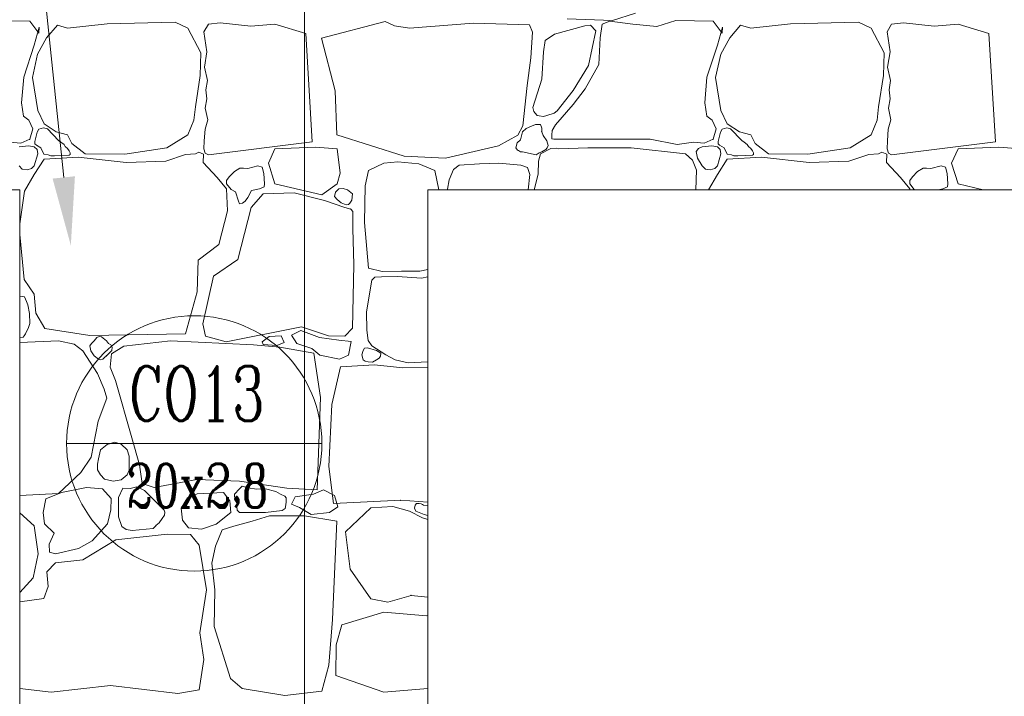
# Model space of a CAD drawing. Header units: millimetres. Extents: x -573548 to 674770, y -210017 to -47794.
# Tile 199 of 234: x 112767 to 114929, y -95080 to -93595. Entities that reach past the tile are written whole.
import ezdxf
from ezdxf import colors
from ezdxf.entities.mleader import LeaderData, LeaderLine
from ezdxf.enums import TextEntityAlignment as Align
from ezdxf.math import Vec2, Vec3

# ---------------------------------------------------------------- set-up
doc = ezdxf.new("R2010")
doc.units = ezdxf.units.MM
for name, color, linetype, lineweight in [('_S_CO_OPIS_PION', 7, 'Continuous', 13), ('A.02 RZUT PIWNICY_is$0$_HATCH_Nr_pióra__18', 8, 'Continuous', 9), ('A.02 RZUT PIWNICY_is$0$Structural - Bearing_Nr_pióra__21', 8, 'Continuous', 9), ('A.02 RZUT PIWNICY_is$0$Structural - Grid', 8, 'Continuous', 9), ('A.02 RZUT PIWNICY_is$0$Structural - Grid_Nr_pióra__17', 8, 'Continuous', 9), ('GB - OPISY', 7, 'Continuous', 13)]:
    doc.layers.add(name, color=color, linetype=linetype, lineweight=lineweight)
doc.styles.add('A.02 RZUT PIWNICY_is$0$STYL_AUTOMATYCZNY_1', font='arial.ttf')
doc.styles.add('JOLA_S', font='romans.shx', dxfattribs={"width": 0.7, "oblique": 15})
doc.styles.add('JOLARD', font='complex.shx', dxfattribs={"width": 0.7})

# ---------------------------------------------------------------- blocks, each defined once
blk = doc.blocks.new('*X48622')
at = {"layer": 'A.02 RZUT PIWNICY_is$0$_HATCH_Nr_pióra__18'}
for p, q in [((114688.9, -93580.1), (114638.9, -93596.6)), ((113359.4, -93597.8), (113277.6, -93596.6)), ((113379.6, -93623.8), (113359.4, -93597.8)), ((113678.9, -93599.9), (113529.4, -93603.6)), ((113706.5, -93613.1), (113678.9, -93599.9)), ((113777.5, -93601.5), (113751.5, -93604)), ((113844.8, -93608.6), (113777.5, -93601.5)), ((114000, -93635.1), (114139.9, -93598.7)), ((114139.9, -93598.7), (114160.1, -93608.2)), ((114193.4, -93613.1), (114333.4, -93602)), ((114333.4, -93602), (114456.8, -93605.7)), ((114638.9, -93596.6), (114539, -93592.5)), ((114633.2, -93597.8), (114615.8, -93604.4)), ((114683.5, -93604.4), (114633.2, -93597.8)), ((114777.6, -93596.6), (114736.4, -93609.4)), ((114859.4, -93597.8), (114777.6, -93596.6)), ((114879.6, -93623.8), (114859.4, -93597.8)), ((115178.9, -93599.9), (115029.4, -93603.6)), ((115206.5, -93613.1), (115178.9, -93599.9)), ((115277.5, -93601.5), (115251.5, -93604)), ((115344.8, -93608.6), (115277.5, -93601.5)), ((113368.9, -93650.7), (113380, -93610.6)), ((113380, -93610.6), (113379.6, -93623.8)), ((113420, -93606.9), (113396.1, -93634.2)), ((113442.3, -93613.1), (113420, -93606.9)), ((113529.4, -93603.6), (113442.3, -93613.1)), ((113735, -93667.6), (113706.5, -93613.1)), ((113751.5, -93604), (113741.5, -93621.5)), ((113741.5, -93621.5), (113748.2, -93664.9)), ((113897.7, -93604.4), (113844.8, -93608.6)), ((113965.2, -93624.7), (113897.7, -93604.4)), ((114160.1, -93608.2), (114193.4, -93613.1)), ((114456.8, -93605.7), (114463.4, -93622.2)), ((114463.4, -93622.2), (114459.7, -93677.9)), ((114577.8, -93608.2), (114511.7, -93626)), ((114590.2, -93606.5), (114577.8, -93608.2)), ((114585.7, -93694.9), (114601.9, -93618.9)), ((114601.9, -93618.9), (114590.2, -93606.5)), ((114615.8, -93604.4), (114611.3, -93634.6)), ((114736.4, -93609.4), (114683.5, -93604.4)), ((114868.9, -93650.7), (114880, -93610.6)), ((114880, -93610.6), (114879.6, -93623.8)), ((114920, -93606.9), (114896.1, -93634.2)), ((114942.3, -93613.1), (114920, -93606.9)), ((115029.4, -93603.6), (114942.3, -93613.1)), ((115235, -93667.6), (115206.5, -93613.1)), ((115251.5, -93604), (115241.5, -93621.5)), ((115241.5, -93621.5), (115248.2, -93664.9)), ((115397.7, -93604.4), (115344.8, -93608.6)), ((115465.2, -93624.7), (115397.7, -93604.4)), ((113396.1, -93634.2), (113376.3, -93670.1)), ((113979.6, -93862.4), (113965.2, -93624.7)), ((114029.5, -93750.8), (114000, -93635.1)), ((114491.1, -93639.9), (114487, -93665.1)), ((114511.7, -93626), (114491.1, -93639.9)), ((114611.3, -93634.6), (114608.8, -93693.2)), ((114896.1, -93634.2), (114876.3, -93670.1)), ((115479.6, -93862.4), (115465.2, -93624.7)), ((113346.2, -93720.9), (113368.9, -93650.7)), ((113748.2, -93664.9), (113742.7, -93699.1)), ((114487, -93665.1), (114483.7, -93725)), ((114846.2, -93720.9), (114868.9, -93650.7)), ((115248.2, -93664.9), (115242.7, -93699.1)), ((113376.3, -93670.1), (113365.1, -93721.7)), ((113733.8, -93717.1), (113735, -93667.6)), ((114459.7, -93677.9), (114451.4, -93739)), ((114876.3, -93670.1), (114865.1, -93721.7)), ((115233.8, -93717.1), (115235, -93667.6)), ((113742.7, -93699.1), (113749.4, -93728.3)), ((114552.2, -93749.8), (114585.7, -93694.9)), ((114608.8, -93693.2), (114578.7, -93746)), ((115242.7, -93699.1), (115249.4, -93728.3)), ((113341.2, -93777.4), (113346.2, -93720.9)), ((113365.1, -93721.7), (113376.7, -93793.9)), ((113723, -93786.1), (113733.8, -93717.1)), ((113749.4, -93728.3), (113746.1, -93748.5)), ((114483.7, -93725), (114463.7, -93787.3)), ((114841.2, -93777.4), (114846.2, -93720.9)), ((114865.1, -93721.7), (114876.7, -93793.9)), ((115223, -93786.1), (115233.8, -93717.1)), ((115249.4, -93728.3), (115246.1, -93748.5)), ((113746.1, -93748.5), (113748, -93768.3)), ((114033.3, -93847.6), (114029.5, -93750.8)), ((114451.4, -93739), (114442, -93827.4)), ((114517.2, -93794.7), (114552.2, -93749.8)), ((114578.7, -93746), (114552.2, -93780.7)), ((115246.1, -93748.5), (115248, -93768.3)), ((113748, -93768.3), (113744.4, -93789.1)), ((115248, -93768.3), (115244.4, -93789.1)), ((113345.7, -93806.3), (113341.2, -93777.4)), ((113376.7, -93793.9), (113390.7, -93822.8)), ((113719.7, -93815), (113723, -93786.1)), ((113744.4, -93789.1), (113750, -93814.4)), ((114463.7, -93787.3), (114465.9, -93796.2)), ((114465.9, -93796.2), (114469.3, -93799.7)), ((114510.7, -93799.4), (114517.2, -93794.7)), ((114552.2, -93780.7), (114513.9, -93825.3)), ((114845.7, -93806.3), (114841.2, -93777.4)), ((114876.7, -93793.9), (114890.7, -93822.8)), ((115219.7, -93815), (115223, -93786.1)), ((115244.4, -93789.1), (115250, -93814.4)), ((113357.3, -93815.4), (113345.7, -93806.3)), ((113366, -93834.4), (113357.3, -93815.4)), ((113706.5, -93847.2), (113719.7, -93815)), ((113750, -93814.4), (113744.2, -93835.1)), ((114469.3, -93799.7), (114473, -93804.7)), ((114473, -93804.7), (114477.7, -93805.6)), ((114477.7, -93805.6), (114486.9, -93807.3)), ((114486.9, -93807.3), (114494.5, -93805.1)), ((114494.5, -93805.1), (114510.7, -93799.4)), ((114857.3, -93815.4), (114845.7, -93806.3)), ((114866, -93834.4), (114857.3, -93815.4)), ((115206.5, -93847.2), (115219.7, -93815)), ((115250, -93814.4), (115244.2, -93835.1)), ((113359.4, -93857.1), (113366, -93834.4)), ((113379.3, -93835.2), (113375.6, -93841.4)), ((113389.4, -93831.7), (113379.3, -93835.2)), ((113398.1, -93834.3), (113389.4, -93831.7)), ((113390.7, -93822.8), (113417.6, -93840.6)), ((113422.4, -93859.9), (113398.1, -93834.3)), ((113744.2, -93835.1), (113742.4, -93860.3)), ((114442, -93827.4), (114430.8, -93848)), ((114448.9, -93833.3), (114441.1, -93840.6)), ((114460.7, -93828), (114448.9, -93833.3)), ((114469.4, -93824.3), (114460.7, -93828)), ((114480.4, -93824.5), (114469.4, -93824.3)), ((114483.9, -93832.6), (114480.4, -93824.5)), ((114483.3, -93840.6), (114483.9, -93832.6)), ((114506.4, -93837.8), (114505.5, -93848.3)), ((114513.9, -93825.3), (114506.4, -93837.8)), ((114859.4, -93857.1), (114866, -93834.4)), ((114879.3, -93835.2), (114875.6, -93841.4)), ((114889.4, -93831.7), (114879.3, -93835.2)), ((114898.1, -93834.3), (114889.4, -93831.7)), ((114890.7, -93822.8), (114917.6, -93840.6)), ((114922.4, -93859.9), (114898.1, -93834.3)), ((115244.2, -93835.1), (115242.4, -93860.3)), ((113340, -93865.7), (113359.4, -93857.1)), ((113375.6, -93841.4), (113370.4, -93862)), ((113417.6, -93840.6), (113442.3, -93847.2)), ((113427.5, -93863.7), (113422.4, -93859.9)), ((113442.3, -93847.2), (113451.8, -93866.6)), ((113660.3, -93875.7), (113706.5, -93847.2)), ((113742.4, -93860.3), (113741.5, -93878)), ((114181.6, -93894.2), (114033.3, -93847.6)), ((114430.8, -93848), (114388.3, -93871.5)), ((114437, -93858.6), (114429.1, -93865)), ((114441.1, -93840.6), (114437, -93858.6)), ((114486.2, -93848.8), (114483.3, -93840.6)), ((114494.9, -93860.4), (114486.2, -93848.8)), ((114497.4, -93870.7), (114494.9, -93860.4)), ((114505.5, -93848.3), (114505.4, -93856.4)), ((114505.4, -93856.4), (114509.7, -93857.1)), ((114509.7, -93857.1), (114721.1, -93856.7)), ((114721.1, -93856.7), (114780.9, -93868.2)), ((114840, -93865.7), (114859.4, -93857.1)), ((114875.6, -93841.4), (114870.4, -93862)), ((114917.6, -93840.6), (114942.3, -93847.2)), ((114927.5, -93863.7), (114922.4, -93859.9)), ((114942.3, -93847.2), (114951.8, -93866.6)), ((115160.3, -93875.7), (115206.5, -93847.2)), ((115242.4, -93860.3), (115241.5, -93878)), ((113316.4, -93863.3), (113340, -93865.7)), ((113356.8, -93871.8), (113335.8, -93874)), ((113369.3, -93874), (113356.8, -93871.8)), ((113375.3, -93879.6), (113369.3, -93874)), ((113370.4, -93862), (113370.7, -93867.1)), ((113370.7, -93867.1), (113373.9, -93869.9)), ((113373.9, -93869.9), (113384, -93876.1)), ((113376.8, -93888.7), (113375.3, -93879.6)), ((113384, -93876.1), (113390.5, -93889.4)), ((113434.7, -93868.3), (113427.5, -93863.7)), ((113437.2, -93872.9), (113434.7, -93868.3)), ((113442.4, -93877.3), (113437.2, -93872.9)), ((113446.1, -93882.6), (113442.4, -93877.3)), ((113448.2, -93887), (113446.1, -93882.6)), ((113451.8, -93866.6), (113481.1, -93889.3)), ((113567.8, -93890.1), (113660.3, -93875.7)), ((113741.5, -93878), (113744.4, -93887.3)), ((113751.5, -93890.9), (113979.6, -93862.4)), ((113897.7, -93878), (113883.3, -93909.6)), ((113986.6, -93874.6), (113897.7, -93878)), ((114033.9, -93878), (113986.6, -93874.6)), ((114040.6, -93931.7), (114033.9, -93878)), ((114388.3, -93871.5), (114272, -93898.6)), ((114429.1, -93865), (114426.8, -93876.1)), ((114426.8, -93876.1), (114430, -93881.3)), ((114430, -93881.3), (114432.2, -93882)), ((114432.2, -93882), (114436.7, -93884.3)), ((114503.5, -93877.4), (114480.8, -93888.9)), ((114483.3, -93884.7), (114492.5, -93879.8)), ((114492.5, -93879.8), (114495.4, -93875.5)), ((114495.4, -93875.5), (114497.4, -93870.7)), ((114515, -93876.8), (114503.5, -93877.4)), ((114520.5, -93877.7), (114515, -93876.8)), ((114584.4, -93876.1), (114520.5, -93877.7)), ((114679.8, -93875.7), (114584.4, -93876.1)), ((114798.7, -93888.9), (114679.8, -93875.7)), ((114780.9, -93868.2), (114816.4, -93863.3)), ((114816.4, -93863.3), (114840, -93865.7)), ((114827.3, -93877.4), (114822.7, -93884)), ((114835.8, -93874), (114827.3, -93877.4)), ((114856.8, -93871.8), (114835.8, -93874)), ((114869.3, -93874), (114856.8, -93871.8)), ((114875.3, -93879.6), (114869.3, -93874)), ((114870.4, -93862), (114870.7, -93867.1)), ((114870.7, -93867.1), (114873.9, -93869.9)), ((114873.9, -93869.9), (114884, -93876.1)), ((114876.8, -93888.7), (114875.3, -93879.6)), ((114884, -93876.1), (114890.5, -93889.4)), ((114934.7, -93868.3), (114927.5, -93863.7)), ((114937.2, -93872.9), (114934.7, -93868.3)), ((114942.4, -93877.3), (114937.2, -93872.9)), ((114946.1, -93882.6), (114942.4, -93877.3)), ((114948.2, -93887), (114946.1, -93882.6)), ((114951.8, -93866.6), (114981.1, -93889.3)), ((115067.8, -93890.1), (115160.3, -93875.7)), ((115241.5, -93878), (115244.4, -93887.3)), ((115251.5, -93890.9), (115479.6, -93862.4)), ((115397.7, -93878), (115383.3, -93909.6)), ((115486.6, -93874.6), (115397.7, -93878)), ((115533.9, -93878), (115486.6, -93874.6)), ((113369.3, -93915.3), (113376.8, -93888.7)), ((113390.7, -93900.4), (113369.3, -93934.7)), ((113390.5, -93889.4), (113399.8, -93891.4)), ((113465.9, -93896.3), (113390.7, -93900.4)), ((113399.8, -93891.4), (113405.4, -93893.6)), ((113405.4, -93893.6), (113413.6, -93893.1)), ((113413.6, -93893.1), (113445.9, -93892.2)), ((113445.9, -93892.2), (113448.3, -93890.3)), ((113448.3, -93890.3), (113448.2, -93887)), ((113570.7, -93908.3), (113465.9, -93896.3)), ((113481.1, -93889.3), (113567.8, -93890.1)), ((113701.2, -93890.5), (113657.8, -93905.4)), ((113722.9, -93889.1), (113701.2, -93890.5)), ((113730.3, -93885.3), (113722.9, -93889.1)), ((113740.9, -93889.8), (113730.3, -93885.3)), ((113740.4, -93908.3), (113740.9, -93889.8)), ((113744.4, -93887.3), (113751.5, -93890.9)), ((114272, -93898.6), (114181.6, -93894.2)), ((114436.7, -93884.3), (114441.1, -93884.7)), ((114441.1, -93884.7), (114470.8, -93891.3)), ((114470.8, -93891.3), (114477.4, -93886.5)), ((114480.8, -93888.9), (114476.1, -93905.4)), ((114477.4, -93886.5), (114483.3, -93884.7)), ((114814.6, -93902.9), (114798.7, -93888.9)), ((114823.1, -93924.6), (114814.6, -93902.9)), ((114822.7, -93884), (114825.6, -93898.2)), ((114825.6, -93898.2), (114835.8, -93915.3)), ((114869.3, -93915.3), (114876.8, -93888.7)), ((114890.7, -93900.4), (114869.3, -93934.7)), ((114890.5, -93889.4), (114899.8, -93891.4)), ((114965.9, -93896.3), (114890.7, -93900.4)), ((114899.8, -93891.4), (114905.4, -93893.6)), ((114905.4, -93893.6), (114913.6, -93893.1)), ((114913.6, -93893.1), (114945.9, -93892.2)), ((114945.9, -93892.2), (114948.3, -93890.3)), ((114948.3, -93890.3), (114948.2, -93887)), ((115070.7, -93908.3), (114965.9, -93896.3)), ((114981.1, -93889.3), (115067.8, -93890.1)), ((115201.2, -93890.5), (115157.8, -93905.4)), ((115222.9, -93889.1), (115201.2, -93890.5)), ((115230.3, -93885.3), (115222.9, -93889.1)), ((115240.9, -93889.8), (115230.3, -93885.3)), ((115240.4, -93908.3), (115240.9, -93889.8)), ((115244.4, -93887.3), (115251.5, -93890.9)), ((113335.8, -93915.3), (113342.6, -93923)), ((113342.6, -93923), (113353.4, -93924.1)), ((113353.4, -93924.1), (113363.5, -93920.9)), ((113363.5, -93920.9), (113369.3, -93915.3)), ((113657.8, -93905.4), (113570.7, -93908.3)), ((113770.9, -93940.9), (113740.4, -93908.3)), ((113820.6, -93920.3), (113808.5, -93928)), ((113828.4, -93920.2), (113820.6, -93920.3)), ((113837.8, -93921.1), (113828.4, -93920.2)), ((113860.2, -93915.3), (113837.8, -93921.1)), ((113869.5, -93918.4), (113860.2, -93915.3)), ((113873.2, -93932.3), (113869.5, -93918.4)), ((113883.3, -93909.6), (113897.7, -93954.7)), ((114102.8, -93925.6), (114095.6, -93959.1)), ((114136.7, -93909.7), (114102.8, -93925.6)), ((114167.1, -93906.2), (114136.7, -93909.7)), ((114213.4, -93910.7), (114167.1, -93906.2)), ((114249, -93925.6), (114213.4, -93910.7)), ((114257.3, -93967.8), (114249, -93925.6)), ((114289.5, -93923.5), (114280.3, -93946.2)), ((114301.9, -93913.7), (114289.5, -93923.5)), ((114346.8, -93910.7), (114301.9, -93913.7)), ((114389, -93909.3), (114346.8, -93910.7)), ((114437.7, -93913.7), (114389, -93909.3)), ((114452.2, -93919.1), (114437.7, -93913.7)), ((114457.4, -93934.5), (114452.2, -93919.1)), ((114476.1, -93905.4), (114475.6, -93934)), ((114821.9, -93967.8), (114823.1, -93924.6)), ((114835.8, -93915.3), (114842.6, -93923)), ((114842.6, -93923), (114853.4, -93924.1)), ((114853.4, -93924.1), (114863.5, -93920.9)), ((114863.5, -93920.9), (114869.3, -93915.3)), ((115157.8, -93905.4), (115070.7, -93908.3)), ((115270.9, -93940.9), (115240.4, -93908.3)), ((115320.6, -93920.3), (115308.5, -93928)), ((115328.4, -93920.2), (115320.6, -93920.3)), ((115337.8, -93921.1), (115328.4, -93920.2)), ((115360.2, -93915.3), (115337.8, -93921.1)), ((115369.5, -93918.4), (115360.2, -93915.3)), ((115373.2, -93932.3), (115369.5, -93918.4)), ((115383.3, -93909.6), (115397.7, -93954.7)), ((113369.3, -93934.7), (113347.8, -93971)), ((113791.6, -93966.1), (113770.9, -93940.9)), ((113797.3, -93939.2), (113791.5, -93947.8)), ((113791.5, -93947.8), (113791.6, -93954.7)), ((113808.5, -93928), (113797.3, -93939.2)), ((113874.7, -93955), (113873.2, -93932.3)), ((114033.9, -93954.7), (114040.6, -93931.7)), ((114280.3, -93946.2), (114276.8, -93966.3)), ((114453.5, -93967.8), (114457.4, -93934.5)), ((114475.6, -93934), (114467, -93967.8)), ((114869.3, -93934.7), (114849.7, -93967.8)), ((115291.6, -93966.1), (115270.9, -93940.9)), ((115297.3, -93939.2), (115291.5, -93947.8)), ((115291.5, -93947.8), (115291.6, -93954.7)), ((115308.5, -93928), (115297.3, -93939.2)), ((115374.7, -93955), (115373.2, -93932.3)), ((113791.6, -93954.7), (113801.4, -93967.4)), ((113793.2, -94014.4), (113791.6, -93966.1)), ((113801.4, -93967.4), (113811.4, -93972.5)), ((113838, -93984.7), (113846.1, -93969.2)), ((113846.1, -93969.2), (113863.8, -93966.2)), ((113863.8, -93966.2), (113874.3, -93961.8)), ((113874.3, -93961.8), (113874.7, -93955)), ((113897.7, -93954.7), (114000.8, -93979.2)), ((114000.8, -93979.2), (114033.9, -93954.7)), ((114030.4, -93972.9), (114037.7, -93966.2)), ((114037.7, -93966.2), (114047.7, -93965)), ((114047.7, -93965), (114056.9, -93968.2)), ((114056.9, -93968.2), (114068, -93976.7)), ((114095.6, -93959.1), (114094, -94040)), ((114276.8, -93966.3), (114276.8, -93967.8)), ((115291.6, -93954.7), (115301.4, -93967.4)), ((115291.6, -93967.8), (115291.6, -93966.1)), ((115301.4, -93967.4), (115302.2, -93967.8)), ((115354.3, -93967.8), (115363.8, -93966.2)), ((115363.8, -93966.2), (115374.3, -93961.8)), ((115374.3, -93961.8), (115374.7, -93955)), ((115397.7, -93954.7), (115452.8, -93967.8)), ((113347.8, -93971), (113337.3, -94042.7)), ((113811.4, -93972.5), (113817.6, -93992.9)), ((113832.1, -93993.1), (113838, -93984.7)), ((113871.6, -93976.8), (113845.2, -94006.5)), ((113940.2, -93974.3), (113871.6, -93976.8)), ((114006.2, -93991.2), (113940.2, -93974.3)), ((114050.8, -94006.5), (114006.2, -93991.2)), ((114028.7, -93982.7), (114030.4, -93972.9)), ((114033.9, -93989), (114028.7, -93982.7)), ((114043, -93996.7), (114033.9, -93989)), ((114066.1, -93991), (114061.8, -93997.2)), ((114068, -93976.7), (114066.1, -93991)), ((113845.2, -94006.5), (113816.3, -94121.3)), ((113817.6, -93992.9), (113819.8, -93998.4)), ((113819.8, -93998.4), (113826.4, -93997.6)), ((113826.4, -93997.6), (113832.1, -93993.1)), ((114054.2, -94000.7), (114043, -93996.7)), ((114064.2, -94010.3), (114050.8, -94006.5)), ((114059.2, -94000.1), (114054.2, -94000.7)), ((114061.8, -93997.2), (114059.2, -94000.1)), ((114068.4, -94015.3), (114064.2, -94010.3)), ((113774.6, -94088.2), (113793.2, -94014.4)), ((114068.6, -94019.3), (114068.4, -94015.3)), ((114069, -94053.2), (114068.6, -94019.3)), ((114070.6, -94132.8), (114069, -94053.2)), ((114094, -94040), (114102.8, -94140.3)), ((113337.3, -94066.2), (113347.4, -94165)), ((113728.8, -94122.1), (113774.6, -94088.2)), ((113727.2, -94191.9), (113728.8, -94122.1)), ((113816.3, -94121.3), (113762.7, -94157.2)), ((114068.1, -94271.9), (114070.6, -94132.8)), ((114102.8, -94140.3), (114133.2, -94147.1)), ((113762.7, -94157.2), (113739.1, -94262.4)), ((114116.9, -94159.5), (114110.6, -94166.5)), ((114131.9, -94159), (114116.9, -94159.5)), ((114166.7, -94158.5), (114131.9, -94159)), ((114133.2, -94147.1), (114175.6, -94146.6)), ((114219.7, -94161.8), (114166.7, -94158.5)), ((114175.6, -94146.6), (114215.8, -94146.4)), ((114215.8, -94146.4), (114233.3, -94143.2)), ((114233.3, -94158.8), (114219.7, -94161.8)), ((113347.4, -94165), (113368.9, -94196.8)), ((114110.6, -94166.5), (114098.6, -94236.2)), ((113337.8, -94201.3), (113337.3, -94201.4)), ((113348.1, -94202.8), (113337.8, -94201.3)), ((113352.3, -94212.9), (113348.1, -94202.8)), ((113368.9, -94196.8), (113373, -94238.5)), ((113701.2, -94284.3), (113727.2, -94191.9)), ((113355.3, -94220.6), (113352.3, -94212.9)), ((113358.8, -94239.5), (113355.3, -94220.6)), ((113359.8, -94261.6), (113358.8, -94239.5)), ((113373, -94238.5), (113392.4, -94272.4)), ((114098.6, -94236.2), (114099.1, -94275.9)), ((113356, -94272.6), (113359.8, -94261.6)), ((113392.4, -94272.4), (113491, -94287.6)), ((113739.1, -94262.4), (113745.3, -94289.3)), ((113790.7, -94301.7), (113955.9, -94268.6)), ((113955.9, -94268.6), (114015.3, -94288.5)), ((114050.8, -94289.3), (114068.1, -94271.9)), ((113337.3, -94292), (113344.5, -94291.8)), ((113344.5, -94291.8), (113347.3, -94288.5)), ((113347.3, -94288.5), (113350.3, -94284.5)), ((113350.3, -94284.5), (113352.3, -94279)), ((113352.3, -94279), (113356, -94272.6)), ((113491, -94287.6), (113701.2, -94284.3)), ((113506.5, -94292.1), (113501, -94299.2)), ((113511.8, -94289.9), (113506.5, -94292.1)), ((113517.1, -94290.9), (113511.8, -94289.9)), ((113527.8, -94299.2), (113517.1, -94290.9)), ((113745.3, -94289.3), (113790.7, -94301.7)), ((113869.5, -94302), (113884.7, -94289.8)), ((113884.7, -94289.8), (113911.2, -94288.8)), ((113911.2, -94288.8), (113918, -94303.5)), ((113954.3, -94276.5), (113934.2, -94286.8)), ((113934.2, -94286.8), (113946, -94305.5)), ((113995.6, -94292.2), (113954.3, -94276.5)), ((114037.8, -94298.1), (113995.6, -94292.2)), ((114015.3, -94288.5), (114050.8, -94289.3)), ((114099.1, -94275.9), (114102.4, -94299.1)), ((113422.4, -94299.2), (113337.3, -94303.4)), ((113456.8, -94306.6), (113422.4, -94299.2)), ((113475.8, -94321.5), (113456.8, -94306.6)), ((113495, -94305.3), (113491.5, -94310.7)), ((113491.5, -94310.7), (113493.3, -94321.1)), ((113501, -94299.2), (113495, -94305.3)), ((113532.4, -94305.7), (113527.8, -94299.2)), ((113537.3, -94308.3), (113532.4, -94305.7)), ((113540.4, -94313.6), (113537.3, -94308.3)), ((113566.2, -94311.2), (113538.5, -94327.7)), ((113539.6, -94320.7), (113540.4, -94313.6)), ((113668.1, -94299.2), (113566.2, -94311.2)), ((113850.2, -94308.3), (113668.1, -94299.2)), ((113908.4, -94313.6), (113850.2, -94308.3)), ((113871.9, -94307.4), (113869.5, -94302)), ((113901.9, -94309.9), (113871.9, -94307.4)), ((113918, -94303.5), (113901.9, -94309.9)), ((113983, -94326.8), (113908.4, -94313.6)), ((113946, -94305.5), (113978.9, -94316.3)), ((114065.2, -94301.1), (114037.8, -94298.1)), ((114058.9, -94331), (114065.2, -94301.1)), ((114101, -94314.7), (114094.3, -94315.8)), ((114120.5, -94320.9), (114101, -94314.7)), ((114102.4, -94299.1), (114110.6, -94310.7)), ((114110.6, -94310.7), (114141.2, -94329.9)), ((113508.4, -94371.4), (113475.8, -94321.5)), ((113493.3, -94321.1), (113501, -94332.2)), ((113501, -94332.2), (113510.3, -94339.6)), ((113519.9, -94339.5), (113523.3, -94336)), ((113523.3, -94336), (113527.8, -94332.2)), ((113527.8, -94332.2), (113539.6, -94320.7)), ((113538.5, -94327.7), (113535.6, -94357)), ((113978.9, -94316.3), (113996.1, -94331)), ((113998, -94423.9), (113983, -94326.8)), ((113996.1, -94331), (114039.2, -94339.8)), ((114039.2, -94339.8), (114058.9, -94331)), ((114091.5, -94320.9), (114088.7, -94330.1)), ((114088.7, -94330.1), (114091.5, -94341.1)), ((114094.3, -94315.8), (114091.5, -94320.9)), ((114129.9, -94326.9), (114120.5, -94320.9)), ((114126.6, -94337.5), (114129.4, -94333)), ((114129.4, -94333), (114129.9, -94326.9)), ((114141.2, -94329.9), (114161.6, -94341.1)), ((113510.3, -94339.6), (113515, -94341)), ((113515, -94341), (113519.9, -94339.5)), ((113535.6, -94357), (113547.4, -94386.3)), ((114041.8, -94356.5), (114022.4, -94439.4)), ((114116.5, -94352), (114041.8, -94356.5)), ((114091.5, -94341.1), (114095.5, -94344)), ((114095.5, -94344), (114102.2, -94345.5)), ((114102.2, -94345.5), (114112.1, -94346)), ((114112.1, -94346), (114120.5, -94341.1)), ((114178.7, -94358.9), (114116.5, -94352)), ((114120.5, -94341.1), (114126.6, -94337.5)), ((114161.6, -94341.1), (114190.1, -94347.7)), ((114233.3, -94357.1), (114178.7, -94358.9)), ((114190.1, -94347.7), (114233.3, -94345.3)), ((113522.8, -94405.3), (113508.4, -94371.4)), ((113547.4, -94386.3), (113583.1, -94512.6)), ((113528.6, -94425.1), (113522.8, -94405.3)), ((113509.6, -94475.9), (113528.6, -94425.1)), ((113990.1, -94626.5), (113998, -94423.9)), ((114022.4, -94439.4), (114015.9, -94575.1)), ((113493.9, -94555.1), (113509.6, -94475.9)), ((113529.4, -94526.8), (113514.8, -94538.7)), ((113546.4, -94521.9), (113529.4, -94526.8)), ((113560.2, -94526), (113546.4, -94521.9)), ((113573.5, -94538.7), (113560.2, -94526)), ((113583.1, -94512.6), (113600.4, -94572)), ((113514.8, -94538.7), (113510.1, -94558.2)), ((113577.3, -94553), (113573.5, -94538.7)), ((113577.8, -94568.7), (113577.3, -94553)), ((113471.6, -94588.6), (113493.9, -94555.1)), ((113508.2, -94570.3), (113508, -94582.7)), ((113510.1, -94558.2), (113508.2, -94570.3)), ((113577.9, -94583.7), (113577.8, -94568.7)), ((113600.4, -94572), (113606.2, -94612.9)), ((114015.9, -94575.1), (114025.9, -94656.8)), ((113422.4, -94634.8), (113471.6, -94588.6)), ((113508, -94582.7), (113514.8, -94593.9)), ((113514.8, -94593.9), (113523.5, -94603.3)), ((113559.8, -94604.5), (113573.5, -94593.9)), ((113573.5, -94593.9), (113577.9, -94583.7)), ((113523.5, -94603.3), (113542.1, -94607.9)), ((113542.1, -94607.9), (113559.8, -94604.5)), ((113606.2, -94612.9), (113632.2, -94621.6)), ((113632.2, -94621.6), (113726.3, -94604.2)), ((113726.3, -94604.2), (113820, -94607.5)), ((113820, -94607.5), (113923.7, -94623.2)), ((113337.3, -94639.2), (113422.4, -94634.8)), ((113429.1, -94632.7), (113394.9, -94646.4)), ((113484, -94621.2), (113429.1, -94632.7)), ((113519.1, -94624.1), (113484, -94621.2)), ((113537.7, -94645.5), (113519.1, -94624.1)), ((113563.7, -94622.8), (113554.4, -94643.5)), ((113579.9, -94623.4), (113563.7, -94622.8)), ((113594.3, -94619.7), (113579.9, -94623.4)), ((113611.6, -94628.2), (113594.3, -94619.7)), ((113654.5, -94671.1), (113611.6, -94628.2)), ((113727.2, -94635.2), (113705.7, -94644.3)), ((113785, -94632.7), (113727.2, -94635.2)), ((113798.6, -94650.5), (113785, -94632.7)), ((113820, -94624.5), (113808.5, -94636.4)), ((113808.5, -94636.4), (113809.5, -94648.2)), ((113826, -94618.9), (113820, -94624.5)), ((113839, -94621.9), (113826, -94618.9)), ((113856.8, -94624.8), (113839, -94621.9)), ((113877, -94624.5), (113856.8, -94624.8)), ((113899.9, -94630.5), (113877, -94624.5)), ((113909.7, -94635.9), (113899.9, -94630.5)), ((113919, -94640.5), (113909.7, -94635.9)), ((113923.7, -94623.2), (113990.1, -94626.5)), ((113942.1, -94642), (113982.4, -94636)), ((113982.4, -94636), (114004.1, -94626.9)), ((114004.1, -94626.9), (114028.2, -94639)), ((114028.2, -94639), (114036, -94663.6)), ((113394.9, -94646.4), (113388.6, -94676.2)), ((113537.3, -94670.3), (113537.7, -94645.5)), ((113554.4, -94643.5), (113553.8, -94686)), ((113705.7, -94644.3), (113691.9, -94666.6)), ((113800.9, -94676.4), (113798.6, -94650.5)), ((113809.5, -94648.2), (113814.3, -94655.2)), ((113814.3, -94655.2), (113814.1, -94662.5)), ((113922.5, -94644.4), (113919, -94640.5)), ((113919.8, -94667.6), (113921.7, -94659.5)), ((113921.7, -94659.5), (113922.6, -94652.9)), ((113922.6, -94652.9), (113922.5, -94644.4)), ((113934.3, -94658.2), (113942.1, -94642)), ((113951.7, -94665.5), (113934.3, -94658.2)), ((114025.9, -94656.8), (114173.7, -94649.3)), ((114173.7, -94649.3), (114233.3, -94653.8)), ((114205.4, -94660.2), (114204.3, -94666.8)), ((114208.3, -94656.8), (114205.4, -94660.2)), ((114214.3, -94656.3), (114208.3, -94656.8)), ((114218.6, -94657.1), (114214.3, -94656.3)), ((114221.9, -94658.6), (114218.6, -94657.1)), ((114223.6, -94660.6), (114221.9, -94658.6)), ((114233.3, -94661.4), (114223.6, -94660.6)), ((113369.3, -94705.8), (113337.3, -94677.1)), ((113388.6, -94676.2), (113392, -94701.3)), ((113530.1, -94701), (113537.3, -94670.3)), ((113650.3, -94689.5), (113655.1, -94682.5)), ((113656.1, -94675.5), (113654.5, -94671.1)), ((113655.1, -94682.5), (113656.1, -94675.5)), ((113691.9, -94666.6), (113694.6, -94693.4)), ((113768.9, -94702.1), (113800.9, -94676.4)), ((113814.1, -94662.5), (113815, -94670.9)), ((113815, -94670.9), (113820, -94676.5)), ((113820, -94676.5), (113877, -94676.5)), ((113877, -94676.5), (113913.3, -94672)), ((113913.3, -94672), (113919.8, -94667.6)), ((113977, -94681.1), (113951.7, -94665.5)), ((114017.3, -94676.3), (113977, -94681.1)), ((114036, -94663.6), (114017.3, -94676.3)), ((114108.2, -94665.9), (114052.7, -94718.8)), ((114156.8, -94663.3), (114108.2, -94665.9)), ((114193.1, -94673.1), (114156.8, -94663.3)), ((114221.7, -94687.8), (114193.1, -94673.1)), ((114204.3, -94666.8), (114207.1, -94673.1)), ((114207.1, -94673.1), (114225.1, -94680.6)), ((114225.1, -94680.6), (114233.3, -94683.2)), ((113392, -94701.3), (113412.6, -94721.5)), ((113496, -94738.8), (113530.1, -94701)), ((113553.8, -94686), (113561.3, -94706.8)), ((113630.2, -94711.7), (113636.5, -94704.7)), ((113636.4, -94705), (113643.4, -94698.7)), ((113643.4, -94698.7), (113650.3, -94689.5)), ((113694.6, -94693.4), (113707.8, -94710.3)), ((113736.2, -94713.2), (113768.9, -94702.1)), ((113847.7, -94695.1), (113807.7, -94706.6)), ((113885.7, -94683.5), (113847.7, -94695.1)), ((113924.1, -94683.5), (113885.7, -94683.5)), ((113962.5, -94683.5), (113924.1, -94683.5)), ((114033.4, -94695.2), (113962.5, -94683.5)), ((114024, -94911.3), (114033.4, -94695.2)), ((114233.3, -94691.8), (114221.7, -94687.8)), ((113377.9, -94767.3), (113369.3, -94705.8)), ((113412.6, -94721.5), (113402.3, -94745.8)), ((113660.7, -94724), (113548.4, -94736.3)), ((113561.3, -94706.8), (113570.9, -94713.8)), ((113570.9, -94713.8), (113583.9, -94716.1)), ((113583.9, -94716.1), (113630.2, -94711.7)), ((113712.3, -94724.8), (113660.7, -94724)), ((113707.8, -94710.3), (113736.2, -94713.2)), ((113731.3, -94747.8), (113712.3, -94724.8)), ((113782, -94714.3), (113766.9, -94750.2)), ((113807.7, -94706.6), (113782, -94714.3)), ((114052.7, -94718.8), (114062.5, -94800.5)), ((113402.3, -94745.8), (113402.7, -94763.2)), ((113466.3, -94755.7), (113496, -94738.8)), ((113548.4, -94736.3), (113476.2, -94780.1)), ((113747.4, -94846.1), (113731.3, -94747.8)), ((113366.8, -94819.7), (113377.9, -94767.3)), ((113402.7, -94763.2), (113415.9, -94766.9)), ((113415.9, -94766.9), (113466.3, -94755.7)), ((113766.9, -94750.2), (113759.4, -94787.8)), ((113415.9, -94787.1), (113396.5, -94806.9)), ((113476.2, -94780.1), (113415.9, -94787.1)), ((113759.4, -94787.8), (113765.9, -94845.9)), ((113396.5, -94806.9), (113399.4, -94839.1)), ((114062.5, -94800.5), (114108.2, -94865.9)), ((113337.3, -94851.7), (113366.8, -94819.7)), ((113399.4, -94839.1), (113389.9, -94865.1)), ((113732.9, -94940.3), (113747.4, -94846.1)), ((113765.9, -94845.9), (113764.3, -94926.6)), ((113389.9, -94865.1), (113337.3, -94872.3)), ((114108.2, -94865.9), (114145.2, -94873)), ((114145.2, -94873), (114196.7, -94858.3)), ((114196.7, -94858.3), (114233.3, -94862.3)), ((114136.9, -94895.3), (114044.4, -94922.9)), ((114230.3, -94903.1), (114136.9, -94895.3)), ((114016.2, -95011.5), (114024, -94911.3)), ((114233.3, -94902.3), (114230.3, -94903.1)), ((113741.6, -94999.3), (113732.9, -94940.3)), ((113764.3, -94926.6), (113800.2, -95041)), ((114044.4, -94922.9), (114031.9, -94967)), ((114031.9, -94967), (114031.1, -95034.2)), ((113731.3, -95065.8), (113741.6, -94999.3)), ((114000.6, -95068.4), (114016.2, -95011.5)), ((113800.2, -95041), (113825.8, -95062.5)), ((114031.1, -95034.2), (114136.9, -95071.1)), ((113337.3, -95062.4), (113406, -95071.1)), ((113406, -95071.1), (113536.5, -95056.3)), ((113536.5, -95056.3), (113684.2, -95074)), ((113684.2, -95074), (113731.3, -95065.8)), ((113825.8, -95062.5), (113919.1, -95078.1)), ((113919.1, -95078.1), (114000.6, -95068.4)), ((114136.9, -95071.1), (114233.3, -95062.8))]:
    blk.add_line(p, q, dxfattribs=at)
for p in [(113359.4, -93857.1), (114483.3, -93840.6), (114859.4, -93857.1), (114064.2, -94010.3), (113527.8, -94332.2), (114173.7, -94649.3), (114196.7, -94858.3)]:
    blk.add_point(p, dxfattribs=at)
blk = doc.blocks.new('A.02 RZUT PIWNICY_is$0$Wypełnienie_14_1')
at = {"layer": 'A.02 RZUT PIWNICY_is$0$_HATCH_Nr_pióra__18'}
blk.add_blockref('*X48622', (0, 0), dxfattribs=at)
blk = doc.blocks.new('A.02 RZUT PIWNICY_is$0$Standardowy znacznik osi')
at = {"layer": 'A.02 RZUT PIWNICY_is$0$Structural - Grid_Nr_pióra__17'}
blk.add_line((1000, 0), (17855.4, 0), dxfattribs=at)
at = {"layer": 'A.02 RZUT PIWNICY_is$0$Structural - Grid_Nr_pióra__17', "style": 'A.02 RZUT PIWNICY_is$0$STYL_AUTOMATYCZNY_1'}
for tag, p in [('AC_MarkerText_1_0', (5, -80)), ('AC_MarkerText_1_1', (19360.4, -80))]:
    blk.add_attdef(tag, text='', height=350, rotation=270, dxfattribs=at).set_placement(p, align=Align.TOP_CENTER)
blk = doc.blocks.new('A.02 RZUT PIWNICY_is')
at = {"layer": 'A.02 RZUT PIWNICY_is$0$Structural - Bearing_Nr_pióra__21'}
for p, q in [((113337.3, -93967.8), (112487.3, -93967.8)), ((113337.3, -97747.8), (113337.3, -93967.8))]:
    blk.add_line(p, q, dxfattribs=at)
blk.add_lwpolyline([(117621.8, -93967.8), (114233.3, -93967.8), (114233.3, -104498.1), (117621.8, -104498.1)], close=True, dxfattribs=at)
at = {"layer": 'A.02 RZUT PIWNICY_is$0$_HATCH_Nr_pióra__18'}
blk.add_blockref('A.02 RZUT PIWNICY_is$0$Wypełnienie_14_1', (0, 0), dxfattribs=at)
at = {"layer": 'A.02 RZUT PIWNICY_is$0$Structural - Grid', "zscale": 1000, "rotation": 90}
blk.add_blockref('A.02 RZUT PIWNICY_is$0$Standardowy znacznik osi', (113962.3, -108395.1), dxfattribs=at)

msp = doc.modelspace()

# ---------------------------------------------------------------- linework, layer by layer
at = {"layer": '_S_CO_OPIS_PION', "lineweight": 9, "ltscale": 50}
msp.add_line((112870, -94524.8), (113430.4, -94524.8), dxfattribs=at)
msp.add_circle((113150.2, -94524.8), 280.2, dxfattribs=at)

# ---------------------------------------------------------------- block references
at = {"ltscale": 10}
msp.add_blockref('A.02 RZUT PIWNICY_is', (-570.2, 0), dxfattribs=at)

# ---------------------------------------------------------------- texts
at = {"layer": '_S_CO_OPIS_PION', "lineweight": 9, "ltscale": 50, "style": 'JOLARD', "width": 0.7}
for s, height, p in [('CO13', 120, (113155.3, -94415.2)), ('20x2,8', 96, (113157.1, -94617.2))]:
    msp.add_text(s, height=height, dxfattribs=at).set_placement(p, align=Align.MIDDLE_CENTER)

# ---------------------------------------------------------------- leaders
at = {"layer": 'GB - OPISY'}
ml = msp.add_multileader_mtext('Standard', dxfattribs=at)
ml.set_content('rz.osi rur 1,3m', color=256, style='JOLA_S')
ml.set_leader_properties(color=256, linetype='ByLayer', lineweight=-1)
ml.build(insert=Vec2(0, 0))
ml.multileader.update_dxf_attribs({"text_left_attachment_type": 6, "text_right_attachment_type": 6, "dogleg_length": 30, "arrow_head_size": 150})
ctx = ml.context
ctx.base_point, ctx.char_height, ctx.arrow_head_size, ctx.landing_gap_size, ctx.plane_origin, ctx.plane_x_axis = Vec3(111072.8, -93416.7), 200, 150, 30, Vec3(122648.7, -85984.7), Vec3(-1, 0)
ctx.left_attachment, ctx.right_attachment, ctx.text_align_type, ctx.attachment_type = 6, 6, 2, 2
notes = []
notes.append((ctx, [(0, (1, 1, 0), (112809.3, -93416.7), (-1, 0), 30, [(0, [(112879.3, -94090)], 256, [])])]))
ctx.mtext.insert, ctx.mtext.alignment, ctx.mtext.flow_direction = Vec3(112749.3, -93176.7), 3, 5
for ctx, leaders in notes:
    for number, flags, end, landing, length, lines in leaders:
        leader = LeaderData()
        leader.index, (leader.has_last_leader_line, leader.has_dogleg_vector, leader.attachment_direction) = number, flags
        leader.last_leader_point, leader.dogleg_vector, leader.dogleg_length = Vec3(end), Vec3(landing), length
        for number, points, colour, breaks in lines:
            line = LeaderLine()
            line.index, line.vertices, line.color, line.breaks = number, Vec3.list(points), colors.encode_raw_color(colour), breaks
            leader.lines.append(line)
        ctx.leaders.append(leader)

doc.saveas('drawing.dxf')
